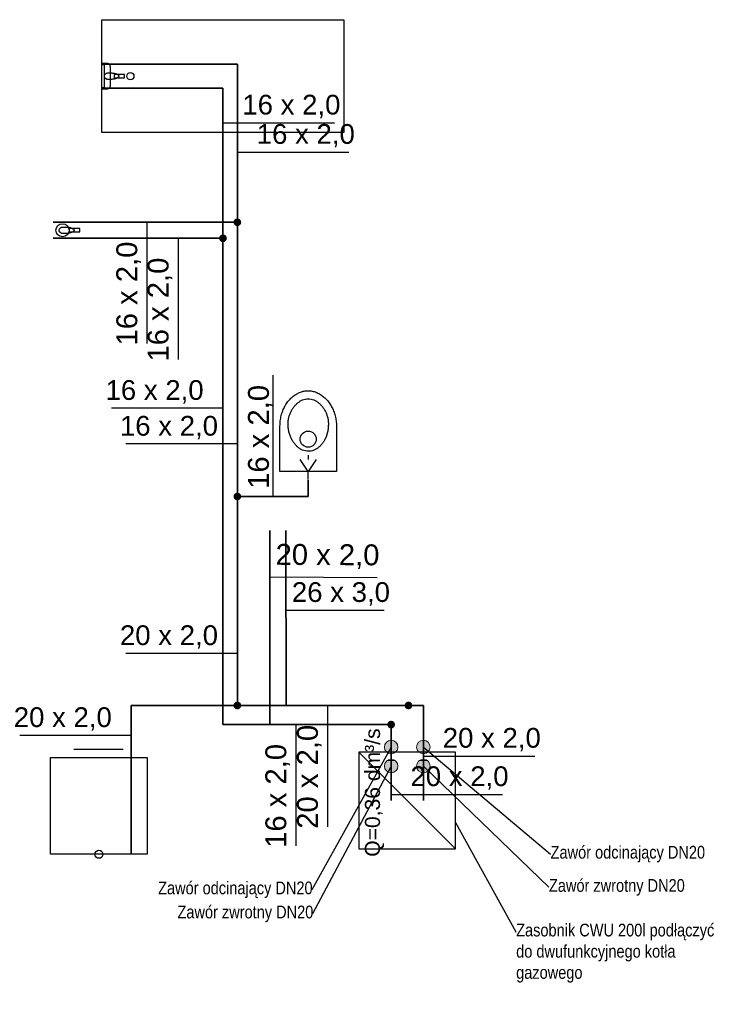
# Model space of a CAD drawing. Extents: x -69357 to 44456, y -75057 to 4617.
# Tile 1 of 23: x -69357 to -68924, y -75057 to -74447. Entities that reach past the tile are written whole.
import ezdxf
from ezdxf import colors
from ezdxf.entities.mleader import LeaderData, LeaderLine
from ezdxf.lldxf.tags import DXFTag
from ezdxf.math import Vec2, Vec3

# ---------------------------------------------------------------- set-up
doc = ezdxf.new("R2010")
doc.units = 0
for name, color, linetype, lineweight in [('IS_Ciepła_woda', 1, 'DASHDOT', 35), ('IS_opisy', 7, 'Continuous', 15), ('IS_Zimna_woda', 5, 'SOLID', 35), ('zawory odcinające', 250, 'Continuous', 20)]:
    doc.layers.add(name, color=color, linetype=linetype, lineweight=lineweight)
for name, color, linetype in [('IS_Inne_Urzadzenia_kanalizacja', 18, 'SOLID'), ('IS_Inne_Urzadzenia_Wodociag', 18, 'SOLID'), ('IS_Odbiorniki', 18, 'SOLID'), ('IS_Opisy_działek_Wodociag', 18, 'SOLID'), ('IS_Text_Odbiornikow_Wodociag', 7, 'Continuous')]:
    doc.layers.add(name, color=color, linetype=linetype)
doc.styles.add('Opisowy', font='arial.ttf')
doc.styles.get("Standard").update_dxf_attribs({"font": 'arial.ttf'})
tags = doc.linetypes.add('DASHDOT', pattern=[20, 10, -5, 0, -5]).pattern_tags.tags
tags[10:11] = [DXFTag(74, 4), DXFTag(75, 0), DXFTag(340, '0'), DXFTag(46, 0.0), DXFTag(50, 0.0), DXFTag(44, 0.0), DXFTag(45, 0.0)]
tags[8:9] = [DXFTag(74, 4), DXFTag(75, 0), DXFTag(340, '0'), DXFTag(46, 0.0), DXFTag(50, 0.0), DXFTag(44, 0.0), DXFTag(45, 0.0)]
tags[6:7] = [DXFTag(74, 4), DXFTag(75, 0), DXFTag(340, '0'), DXFTag(46, 0.0), DXFTag(50, 0.0), DXFTag(44, 0.0), DXFTag(45, 0.0)]
tags[4:5] = [DXFTag(74, 4), DXFTag(75, 0), DXFTag(340, '0'), DXFTag(46, 0.0), DXFTag(50, 0.0), DXFTag(44, 0.0), DXFTag(45, 0.0)]
tags = doc.linetypes.add('SOLID', pattern=[10, 10, 0]).pattern_tags.tags
tags[6:7] = [DXFTag(74, 4), DXFTag(75, 0), DXFTag(340, '0'), DXFTag(46, 0.0), DXFTag(50, 0.0), DXFTag(44, 0.0), DXFTag(45, 0.0)]
tags[4:5] = [DXFTag(74, 4), DXFTag(75, 0), DXFTag(340, '0'), DXFTag(46, 0.0), DXFTag(50, 0.0), DXFTag(44, 0.0), DXFTag(45, 0.0)]

# ---------------------------------------------------------------- blocks, each defined once
blk = doc.blocks.new('_None')

msp = doc.modelspace()

# ---------------------------------------------------------------- hatches: boundary and pattern name
at = {"layer": 'IS_Opisy_działek_Wodociag'}
h = msp.add_hatch(color=5, dxfattribs=at)
edge = h.paths.add_edge_path()
edge.add_arc((-69221.72, -74572.5), 2.4, 90, 450)
h = msp.add_hatch(color=1, dxfattribs=at)
edge = h.paths.add_edge_path()
edge.add_arc((-69230.64, -74582.44), 2.4, 90, 450)
h = msp.add_hatch(color=5, dxfattribs=at)
edge = h.paths.add_edge_path()
edge.add_arc((-69221.72, -74742.47), 2.4, 90, 450)
h = msp.add_hatch(color=5, dxfattribs=at)
edge = h.paths.add_edge_path()
edge.add_arc((-69221.72, -74871.98), 2.4, 90, 450)
h = msp.add_hatch(color=1, dxfattribs=at)
edge = h.paths.add_edge_path()
edge.add_arc((-69126.38, -74883.82), 2.4, 90, 450)
at = {"layer": 'IS_Text_Odbiornikow_Wodociag'}
h = msp.add_hatch(color=5, dxfattribs=at)
edge = h.paths.add_edge_path()
edge.add_arc((-69115.62, -74871.98), 2.4, 90, 450)
at = {"layer": 'zawory odcinające'}
h = msp.add_hatch(color=256, dxfattribs=at)
h.dxf.hatch_style = 1
h.paths.add_polyline_path([(-69130.56, -74897.75, 0.414214), (-69126.38, -74901.93, 0.414214), (-69122.2, -74897.75)])
h.paths.add_polyline_path([(-69130.56, -74897.75), (-69122.2, -74897.75, 0.414214), (-69126.38, -74893.57, 0.414214)])
h = msp.add_hatch(color=256, dxfattribs=at)
h.dxf.hatch_style = 1
h.paths.add_polyline_path([(-69110.56, -74897.75, 0.414214), (-69106.38, -74901.93, 0.414214), (-69102.2, -74897.75)])
h.paths.add_polyline_path([(-69110.56, -74897.75), (-69102.2, -74897.75, 0.414214), (-69106.38, -74893.57, 0.414214)])
h = msp.add_hatch(color=256, dxfattribs=at)
h.dxf.hatch_style = 1
h.paths.add_polyline_path([(-69130.56, -74909.54, 0.414214), (-69126.38, -74913.72, 0.414214), (-69122.2, -74909.54)])
h.paths.add_polyline_path([(-69130.56, -74909.54), (-69122.2, -74909.54, 0.414214), (-69126.38, -74905.36, 0.414214)])
h = msp.add_hatch(color=256, dxfattribs=at)
h.dxf.hatch_style = 1
h.paths.add_polyline_path([(-69110.56, -74909.54, 0.414214), (-69106.38, -74913.72, 0.414214), (-69102.2, -74909.54)])
h.paths.add_polyline_path([(-69110.56, -74909.54), (-69102.2, -74909.54, 0.414214), (-69106.38, -74905.36, 0.414214)])

# ---------------------------------------------------------------- linework, layer by layer
at = {"layer": 'IS_Ciepła_woda'}
for p, q in [((-69230.64, -74489.48), (-69305.7, -74489.48)), ((-69230.64, -74582.44), (-69230.64, -74489.48)), ((-69230.64, -74582.44), (-69335.85, -74582.44)), ((-69230.64, -74582.44), (-69230.64, -74883.82)), ((-69201.66, -74763.59), (-69201.66, -74883.82)), ((-69230.64, -74883.82), (-69126.38, -74883.82)), ((-69126.38, -74883.82), (-69126.38, -74930.86))]:
    msp.add_line(p, q, dxfattribs=at)
at = {"layer": 'IS_Inne_Urzadzenia_kanalizacja'}
msp.add_ellipse((-69307.56, -74964.2), major_axis=(2.5, 0), ratio=1, dxfattribs=at)
at = {"layer": 'IS_Inne_Urzadzenia_Wodociag'}
for p, q in [((-69086.38, -74900.86), (-69146.38, -74900.86)), ((-69146.38, -74900.86), (-69146.38, -74960.86)), ((-69086.38, -74960.86), (-69146.38, -74900.86)), ((-69086.38, -74960.86), (-69086.38, -74900.86)), ((-69146.38, -74960.86), (-69086.38, -74960.86)), ((-69086.38, -74960.86), (-69086.38, -74960.86))]:
    msp.add_line(p, q, dxfattribs=at)
at = {"layer": 'IS_Odbiorniki'}
for p, q in [((-69305.7, -74446.98), (-69155.7, -74446.98)), ((-69305.7, -74516.98), (-69305.7, -74446.98)), ((-69305.7, -74446.98), (-69305.7, -74446.98)), ((-69155.7, -74446.98), (-69155.7, -74516.98)), ((-69305.7, -74474.98), (-69305.7, -74473.98)), ((-69305.7, -74473.98), (-69304.2, -74473.98)), ((-69304.2, -74474.98), (-69305.7, -74474.98)), ((-69304.2, -74473.98), (-69304.2, -74474.98)), ((-69304.2, -74474.98), (-69304.2, -74474.98)), ((-69291.7, -74480.98), (-69298.2, -74480.98)), ((-69298.2, -74480.98), (-69298.2, -74482.98)), ((-69298.2, -74482.98), (-69291.7, -74482.98)), ((-69291.7, -74482.98), (-69291.7, -74480.98)), ((-69291.7, -74482.98), (-69291.7, -74482.98)), ((-69305.7, -74489.98), (-69305.7, -74488.98)), ((-69305.7, -74488.98), (-69304.2, -74488.98)), ((-69304.2, -74489.98), (-69305.7, -74489.98)), ((-69304.2, -74488.98), (-69304.2, -74489.98)), ((-69304.2, -74489.98), (-69304.2, -74489.98)), ((-69155.7, -74516.98), (-69305.7, -74516.98)), ((-69319.33, -74576.45), (-69326.04, -74576.45)), ((-69326.04, -74576.45), (-69326.04, -74578.44)), ((-69319.33, -74578.44), (-69319.33, -74576.45)), ((-69326.04, -74578.44), (-69319.33, -74578.44)), ((-69319.33, -74578.44), (-69319.33, -74578.44)), ((-69177.79, -74716.95), (-69177.79, -74719.45)), ((-69177.79, -74726.95), (-69182.79, -74719.45)), ((-69172.79, -74719.45), (-69177.79, -74726.95)), ((-69177.79, -74731.95), (-69177.79, -74726.95)), ((-69292.56, -74899.2), (-69323.06, -74899.2)), ((-69337.56, -74964.2), (-69337.56, -74904.2)), ((-69337.56, -74904.2), (-69277.56, -74904.2)), ((-69277.56, -74904.2), (-69277.56, -74964.2)), ((-69277.56, -74964.2), (-69337.56, -74964.2)), ((-69277.56, -74964.2), (-69277.56, -74964.2))]:
    msp.add_line(p, q, dxfattribs=at)
for centre, major_axis in [((-69288.05, -74481.98), (2.2, 0)), ((-69330.17, -74577.47), (4.08, 0)), ((-69177.79, -74706.95), (5.01, 0))]:
    msp.add_ellipse(centre, major_axis=major_axis, ratio=1, dxfattribs=at)
for points, knots in [([(-69304.2, -74489.98), (-69304.2, -74489.62), (-69304.2, -74488.82), (-69304.2, -74487.53), (-69304.2, -74486.07), (-69304.2, -74484.49), (-69304.2, -74482.82), (-69304.2, -74481.14), (-69304.2, -74479.48), (-69304.2, -74477.89), (-69304.2, -74476.43), (-69304.2, -74475.14), (-69304.2, -74474.34), (-69304.2, -74473.98)], [0, 0, 0, 0, 1.082645, 2.38843, 3.867769, 5.471074, 7.14876, 8.85124, 10.528926, 12.132231, 13.61157, 14.917355, 16, 16, 16, 16]), ([(-69304.2, -74473.98), (-69304.2, -74473.98), (-69304.18, -74473.98), (-69304.14, -74473.98), (-69304.08, -74473.98), (-69303.99, -74473.98), (-69303.88, -74473.98), (-69303.75, -74473.98), (-69303.58, -74473.98), (-69303.4, -74473.98), (-69303.19, -74473.98), (-69302.95, -74473.98), (-69302.79, -74473.98), (-69302.7, -74473.98)], [0, 0, 0, 0, 0.012397, 0.049587, 0.11157, 0.198347, 0.309917, 0.446281, 0.607438, 0.793388, 1.004132, 1.239669, 1.5, 1.5, 1.5, 1.5]), ([(-69304.2, -74481.98), (-69304.2, -74481.89), (-69304.18, -74481.71), (-69304.11, -74481.44), (-69304, -74481.18), (-69303.86, -74480.93), (-69303.68, -74480.71), (-69303.47, -74480.5), (-69303.25, -74480.33), (-69303, -74480.18), (-69302.74, -74480.07), (-69302.47, -74480), (-69302.29, -74479.98), (-69302.2, -74479.98)], [0, 0, 0, 0, 0.273037, 0.549292, 0.830058, 1.115075, 1.403036, 1.692041, 1.980001, 2.265018, 2.545785, 2.82204, 3.095076, 3.095076, 3.095076, 3.095076]), ([(-69302.7, -74473.98), (-69302.57, -74473.98), (-69302.33, -74473.99), (-69301.99, -74474.03), (-69301.69, -74474.09), (-69301.44, -74474.19), (-69301.22, -74474.33), (-69301.05, -74474.5), (-69300.91, -74474.72), (-69300.81, -74474.97), (-69300.74, -74475.27), (-69300.71, -74475.61), (-69300.7, -74475.85), (-69300.7, -74475.98)], [0, 0, 0, 0, 0.384885, 0.724568, 1.024891, 1.293879, 1.542296, 1.783488, 2.031905, 2.300893, 2.601217, 2.940899, 3.325784, 3.325784, 3.325784, 3.325784]), ([(-69302.2, -74479.98), (-69302.15, -74479.98), (-69302.06, -74479.98), (-69301.92, -74479.98), (-69301.78, -74479.98), (-69301.63, -74479.98), (-69301.47, -74479.98), (-69301.3, -74479.98), (-69301.11, -74479.98), (-69300.91, -74479.98), (-69300.69, -74479.98), (-69300.45, -74479.98), (-69300.29, -74479.98), (-69300.2, -74479.98)], [0, 0, 0, 0, 0.136739, 0.275733, 0.419234, 0.569497, 0.728775, 0.899324, 1.083396, 1.283246, 1.501127, 1.739294, 2, 2, 2, 2]), ([(-69300.7, -74475.98), (-69300.7, -74476.28), (-69300.7, -74476.91), (-69300.7, -74477.91), (-69300.7, -74479.01), (-69300.7, -74480.17), (-69300.7, -74481.37), (-69300.7, -74482.59), (-69300.7, -74483.79), (-69300.7, -74484.96), (-69300.7, -74486.05), (-69300.7, -74487.05), (-69300.7, -74487.69), (-69300.7, -74487.98)], [0, 0, 0, 0, 0.888054, 1.897821, 3.002254, 4.174305, 5.386927, 6.613073, 7.825695, 8.997746, 10.102179, 11.111946, 12, 12, 12, 12]), ([(-69300.2, -74479.98), (-69299.97, -74479.98), (-69299.52, -74480), (-69298.86, -74480.07), (-69298.21, -74480.18), (-69297.6, -74480.32), (-69297.04, -74480.5), (-69296.53, -74480.7), (-69296.08, -74480.92), (-69295.72, -74481.16), (-69295.44, -74481.42), (-69295.25, -74481.69), (-69295.2, -74481.89), (-69295.2, -74481.98)], [0, 0, 0, 0, 0.680365, 1.352598, 2.007974, 2.637404, 3.231713, 3.781963, 4.279934, 4.718988, 5.095816, 5.41425, 5.692788, 5.692788, 5.692788, 5.692788]), ([(-69302.2, -74483.98), (-69302.29, -74483.98), (-69302.47, -74483.96), (-69302.74, -74483.89), (-69303, -74483.78), (-69303.25, -74483.64), (-69303.47, -74483.46), (-69303.68, -74483.25), (-69303.86, -74483.03), (-69304, -74482.78), (-69304.11, -74482.52), (-69304.18, -74482.26), (-69304.2, -74482.07), (-69304.2, -74481.98)], [0, 0, 0, 0, 0.273037, 0.549292, 0.830058, 1.115075, 1.403036, 1.692041, 1.980001, 2.265018, 2.545785, 2.82204, 3.095076, 3.095076, 3.095076, 3.095076]), ([(-69300.2, -74483.98), (-69300.25, -74483.98), (-69300.35, -74483.98), (-69300.52, -74483.98), (-69300.7, -74483.98), (-69300.9, -74483.98), (-69301.1, -74483.98), (-69301.3, -74483.98), (-69301.5, -74483.98), (-69301.7, -74483.98), (-69301.88, -74483.98), (-69302.05, -74483.98), (-69302.15, -74483.98), (-69302.2, -74483.98)], [0, 0, 0, 0, 0.148009, 0.316304, 0.500376, 0.695718, 0.897821, 1.102179, 1.304282, 1.499624, 1.683696, 1.851991, 2, 2, 2, 2]), ([(-69295.2, -74481.98), (-69295.2, -74482.07), (-69295.25, -74482.27), (-69295.44, -74482.54), (-69295.72, -74482.8), (-69296.08, -74483.04), (-69296.53, -74483.27), (-69297.04, -74483.47), (-69297.6, -74483.64), (-69298.21, -74483.79), (-69298.86, -74483.9), (-69299.52, -74483.96), (-69299.97, -74483.98), (-69300.2, -74483.98)], [0, 0, 0, 0, 0.278538, 0.596972, 0.9738, 1.412854, 1.910826, 2.461075, 3.055384, 3.684814, 4.34019, 5.012423, 5.692788, 5.692788, 5.692788, 5.692788]), ([(-69302.7, -74489.98), (-69302.79, -74489.98), (-69302.95, -74489.98), (-69303.19, -74489.98), (-69303.4, -74489.98), (-69303.58, -74489.98), (-69303.75, -74489.98), (-69303.88, -74489.98), (-69303.99, -74489.98), (-69304.08, -74489.98), (-69304.14, -74489.98), (-69304.18, -74489.98), (-69304.2, -74489.98), (-69304.2, -74489.98)], [0, 0, 0, 0, 0.260331, 0.495868, 0.706612, 0.892562, 1.053719, 1.190083, 1.301653, 1.38843, 1.450413, 1.487603, 1.5, 1.5, 1.5, 1.5]), ([(-69300.7, -74487.98), (-69300.7, -74488.07), (-69300.71, -74488.25), (-69300.75, -74488.52), (-69300.82, -74488.78), (-69300.92, -74489.03), (-69301.05, -74489.26), (-69301.22, -74489.46), (-69301.44, -74489.64), (-69301.69, -74489.79), (-69301.99, -74489.9), (-69302.33, -74489.97), (-69302.57, -74489.98), (-69302.7, -74489.98)], [0, 0, 0, 0, 0.272276, 0.542692, 0.810227, 1.07504, 1.338798, 1.604973, 1.87895, 2.16785, 2.480019, 2.824368, 3.209791, 3.209791, 3.209791, 3.209791]), ([(-69332.24, -74577.45), (-69332.24, -74577.36), (-69332.22, -74577.17), (-69332.15, -74576.91), (-69332.03, -74576.65), (-69331.88, -74576.41), (-69331.7, -74576.18), (-69331.49, -74575.98), (-69331.25, -74575.8), (-69331, -74575.66), (-69330.73, -74575.55), (-69330.46, -74575.48), (-69330.27, -74575.46), (-69330.17, -74575.46)], [0, 0, 0, 0, 0.271425, 0.546649, 0.827367, 1.113556, 1.404027, 1.696914, 1.990094, 2.281571, 2.569879, 2.854507, 3.136391, 3.136391, 3.136391, 3.136391]), ([(-69330.17, -74579.43), (-69330.27, -74579.43), (-69330.46, -74579.42), (-69330.73, -74579.35), (-69331, -74579.24), (-69331.25, -74579.09), (-69331.49, -74578.92), (-69331.7, -74578.71), (-69331.88, -74578.49), (-69332.03, -74578.24), (-69332.15, -74577.99), (-69332.22, -74577.72), (-69332.24, -74577.54), (-69332.24, -74577.45)], [0, 0, 0, 0, 0.281885, 0.566513, 0.85482, 1.146298, 1.439477, 1.732365, 2.022836, 2.309024, 2.589742, 2.864967, 3.136391, 3.136391, 3.136391, 3.136391]), ([(-69330.17, -74575.46), (-69330.13, -74575.46), (-69330.03, -74575.46), (-69329.89, -74575.46), (-69329.74, -74575.46), (-69329.58, -74575.46), (-69329.42, -74575.46), (-69329.24, -74575.46), (-69329.05, -74575.46), (-69328.84, -74575.46), (-69328.62, -74575.46), (-69328.37, -74575.46), (-69328.2, -74575.46), (-69328.11, -74575.46)], [0, 0, 0, 0, 0.141211, 0.28475, 0.432944, 0.58812, 0.752608, 0.928734, 1.118825, 1.325211, 1.550217, 1.796173, 2.065404, 2.065404, 2.065404, 2.065404]), ([(-69328.11, -74575.46), (-69327.87, -74575.46), (-69327.41, -74575.48), (-69326.72, -74575.54), (-69326.06, -74575.65), (-69325.43, -74575.8), (-69324.84, -74575.97), (-69324.32, -74576.17), (-69323.86, -74576.39), (-69323.48, -74576.63), (-69323.19, -74576.89), (-69323, -74577.15), (-69322.94, -74577.35), (-69322.94, -74577.45)], [0, 0, 0, 0, 0.702582, 1.396527, 2.072634, 2.721358, 3.333079, 3.898418, 4.408712, 4.856877, 5.2392, 5.559355, 5.836677, 5.836677, 5.836677, 5.836677]), ([(-69322.94, -74577.45), (-69322.94, -74577.54), (-69323, -74577.74), (-69323.19, -74578.01), (-69323.48, -74578.26), (-69323.86, -74578.5), (-69324.32, -74578.72), (-69324.84, -74578.92), (-69325.43, -74579.1), (-69326.06, -74579.24), (-69326.72, -74579.35), (-69327.41, -74579.42), (-69327.87, -74579.43), (-69328.11, -74579.43)], [0, 0, 0, 0, 0.277322, 0.597477, 0.9798, 1.427965, 1.938259, 2.503598, 3.115319, 3.764043, 4.44015, 5.134095, 5.836677, 5.836677, 5.836677, 5.836677]), ([(-69328.11, -74579.43), (-69328.15, -74579.43), (-69328.25, -74579.43), (-69328.39, -74579.43), (-69328.54, -74579.43), (-69328.7, -74579.43), (-69328.86, -74579.43), (-69329.04, -74579.43), (-69329.23, -74579.43), (-69329.44, -74579.43), (-69329.67, -74579.43), (-69329.91, -74579.43), (-69330.08, -74579.43), (-69330.17, -74579.43)], [0, 0, 0, 0, 0.141211, 0.28475, 0.432944, 0.58812, 0.752608, 0.928734, 1.118825, 1.325211, 1.550217, 1.796173, 2.065404, 2.065404, 2.065404, 2.065404]), ([(-69195.29, -74698.95), (-69195.29, -74697.8), (-69195.16, -74695.56), (-69194.57, -74692.32), (-69193.63, -74689.33), (-69192.38, -74686.6), (-69190.85, -74684.17), (-69189.07, -74682.04), (-69187.09, -74680.25), (-69184.93, -74678.81), (-69182.64, -74677.76), (-69180.24, -74677.1), (-69178.61, -74676.95), (-69177.79, -74676.95)], [0, 0, 0, 0, 3.448607, 6.723853, 9.846743, 12.834356, 15.70064, 18.457582, 21.116743, 23.691147, 26.19745, 28.658257, 31.104254, 31.104254, 31.104254, 31.104254]), ([(-69177.79, -74676.95), (-69176.97, -74676.95), (-69175.33, -74677.11), (-69172.94, -74677.8), (-69170.64, -74678.9), (-69168.49, -74680.38), (-69166.51, -74682.21), (-69164.74, -74684.37), (-69163.21, -74686.82), (-69161.95, -74689.54), (-69161.01, -74692.49), (-69160.42, -74695.66), (-69160.29, -74697.84), (-69160.29, -74698.95)], [0, 0, 0, 0, 2.447033, 4.91566, 7.439138, 10.03873, 12.726732, 15.509667, 18.391215, 21.374736, 24.4654, 27.671942, 31.008057, 31.008057, 31.008057, 31.008057]), ([(-69190.29, -74697.45), (-69190.29, -74696.73), (-69190.19, -74695.29), (-69189.77, -74693.18), (-69189.11, -74691.15), (-69188.22, -74689.25), (-69187.13, -74687.5), (-69185.87, -74685.93), (-69184.46, -74684.57), (-69182.93, -74683.45), (-69181.29, -74682.61), (-69179.56, -74682.08), (-69178.38, -74681.95), (-69177.79, -74681.95)], [0, 0, 0, 0, 2.16899, 4.317725, 6.444376, 8.542237, 10.601755, 12.612602, 14.565919, 16.456912, 18.287975, 20.072352, 21.837822, 21.837822, 21.837822, 21.837822]), ([(-69177.79, -74681.95), (-69177.2, -74681.95), (-69176.02, -74682.08), (-69174.29, -74682.61), (-69172.65, -74683.45), (-69171.12, -74684.57), (-69169.71, -74685.93), (-69168.45, -74687.5), (-69167.36, -74689.25), (-69166.47, -74691.15), (-69165.81, -74693.18), (-69165.39, -74695.29), (-69165.29, -74696.73), (-69165.29, -74697.45)], [0, 0, 0, 0, 1.765469, 3.549847, 5.38091, 7.271903, 9.22522, 11.236067, 13.295584, 15.393445, 17.520097, 19.668832, 21.837822, 21.837822, 21.837822, 21.837822]), ([(-69195.29, -74726.95), (-69195.29, -74724.71), (-69195.29, -74720.68), (-69195.29, -74715.28), (-69195.29, -74711.09), (-69195.29, -74707.93), (-69195.29, -74705.61), (-69195.29, -74703.93), (-69195.29, -74702.73), (-69195.29, -74701.8), (-69195.29, -74700.96), (-69195.29, -74700.02), (-69195.29, -74699.34), (-69195.29, -74698.95)], [0, 0, 0, 0, 6.737791, 12.075883, 16.201352, 19.301277, 21.562735, 23.172802, 24.318557, 25.187077, 25.96544, 26.840721, 28, 28, 28, 28]), ([(-69177.79, -74714.45), (-69178.38, -74714.45), (-69179.57, -74714.33), (-69181.29, -74713.79), (-69182.93, -74712.92), (-69184.47, -74711.76), (-69185.88, -74710.33), (-69187.14, -74708.65), (-69188.23, -74706.75), (-69189.11, -74704.65), (-69189.78, -74702.38), (-69190.2, -74699.97), (-69190.29, -74698.3), (-69190.29, -74697.45)], [0, 0, 0, 0, 1.765585, 3.552282, 5.393148, 7.308851, 9.310391, 11.402137, 13.584538, 15.856368, 18.216537, 20.665584, 23.206893, 23.206893, 23.206893, 23.206893]), ([(-69165.29, -74697.45), (-69165.29, -74698.34), (-69165.38, -74700.06), (-69165.8, -74702.56), (-69166.46, -74704.86), (-69167.35, -74706.97), (-69168.44, -74708.85), (-69169.7, -74710.5), (-69171.11, -74711.89), (-69172.65, -74713), (-69174.29, -74713.83), (-69176.02, -74714.34), (-69177.2, -74714.45), (-69177.79, -74714.45)], [0, 0, 0, 0, 2.653831, 5.171757, 7.564384, 9.840362, 12.007145, 14.072009, 16.043366, 17.932381, 19.754842, 21.533085, 23.297545, 23.297545, 23.297545, 23.297545]), ([(-69160.29, -74698.95), (-69160.29, -74698.96), (-69160.29, -74699.02), (-69160.29, -74699.21), (-69160.29, -74699.65), (-69160.29, -74700.47), (-69160.29, -74701.79), (-69160.29, -74703.75), (-69160.29, -74706.46), (-69160.29, -74710.06), (-69160.29, -74714.67), (-69160.29, -74720.41), (-69160.29, -74724.63), (-69160.29, -74726.95)], [0, 0, 0, 0, 0.021037, 0.168295, 0.567994, 1.346356, 2.629602, 4.543952, 7.215627, 10.770849, 15.335838, 21.036814, 28, 28, 28, 28]), ([(-69160.29, -74726.95), (-69161.71, -74726.95), (-69164.35, -74726.95), (-69168.04, -74726.95), (-69171.24, -74726.95), (-69174.08, -74726.95), (-69176.7, -74726.95), (-69179.24, -74726.95), (-69181.84, -74726.95), (-69184.63, -74726.95), (-69187.75, -74726.95), (-69191.34, -74726.95), (-69193.91, -74726.95), (-69195.29, -74726.95)], [0, 0, 0, 0, 4.274981, 7.918858, 11.069121, 13.863261, 16.438768, 18.933133, 21.483847, 24.2284, 27.304282, 30.848986, 35, 35, 35, 35])]:
    msp.add_open_spline(points, degree=3, knots=knots, dxfattribs=at)
at = {"layer": 'IS_Opisy_działek_Wodociag'}
for p, q in [((-69230.64, -74510.9), (-69161.49, -74510.9)), ((-69221.72, -74529.06), (-69152.57, -74529.06)), ((-69277.8, -74572.5), (-69277.8, -74647.65)), ((-69258.4, -74582.44), (-69258.4, -74657.59)), ((-69199.76, -74667.32), (-69199.76, -74742.47)), ((-69230.64, -74687.76), (-69299.79, -74687.76)), ((-69221.72, -74709.93), (-69290.87, -74709.93)), ((-69201.66, -74792.23), (-69134.95, -74792.63)), ((-69191.6, -74812.98), (-69130.77, -74812.98)), ((-69221.72, -74839.7), (-69290.87, -74839.7)), ((-69165.8, -74871.98), (-69165.8, -74947.13)), ((-69185.4, -74883.82), (-69185.4, -74958.97)), ((-69287.56, -74890.5), (-69356.71, -74890.5)), ((-69106.38, -74903.3), (-69037.23, -74903.3)), ((-69126.38, -74927.1), (-69057.23, -74927.1))]:
    msp.add_line(p, q, dxfattribs=at)
at = {"layer": 'IS_Zimna_woda'}
for p, q in [((-69221.72, -74474.48), (-69305.7, -74474.48)), ((-69221.72, -74572.5), (-69221.72, -74474.48)), ((-69221.72, -74572.5), (-69335.85, -74572.5)), ((-69221.72, -74742.47), (-69221.72, -74572.5)), ((-69177.79, -74742.47), (-69177.79, -74732.45)), ((-69221.72, -74871.98), (-69221.72, -74742.47)), ((-69221.72, -74742.47), (-69177.79, -74742.47)), ((-69191.53, -74871.98), (-69191.66, -74763.59)), ((-69221.72, -74871.98), (-69287.56, -74871.98)), ((-69287.56, -74871.98), (-69287.56, -74964.2)), ((-69221.72, -74871.98), (-69115.62, -74871.98)), ((-69115.62, -74871.98), (-69106.38, -74871.98)), ((-69106.38, -74871.98), (-69106.38, -74930.86))]:
    msp.add_line(p, q, dxfattribs=at)
at = {"layer": 'zawory odcinające'}
for p, q in [((-69126.38, -74897.75), (-69126.38, -74906.04)), ((-69106.38, -74897.75), (-69106.38, -74906.04)), ((-69123.65, -74906.04), (-69129.11, -74906.04)), ((-69103.65, -74906.04), (-69109.11, -74906.04))]:
    msp.add_line(p, q, dxfattribs=at)
for centre in [(-69126.38, -74897.75), (-69106.38, -74897.75), (-69126.38, -74909.54), (-69106.38, -74909.54)]:
    msp.add_circle(centre, 4.18, dxfattribs=at)

# ---------------------------------------------------------------- texts
at = {"layer": 'IS_Opisy_działek_Wodociag', "char_height": 12.24}
for s, insert, attachment_point in [('\\fArial|b0|i0;16 x 2,0', (-69218.64, -74508.02), 7), ('\\fArial|b0|i0;16 x 2,0', (-69209.72, -74526.18), 7), ('\\fArial|b0|i0;16 x 2,0', (-69242.64, -74684.88), 9), ('\\fArial|b0|i0;16 x 2,0', (-69233.72, -74707.05), 9), ('\\fArial|b0|i0;26 x 3,0', (-69187.92, -74810.1), 7), ('\\fArial|b0|i0;20 x 2,0', (-69233.72, -74836.82), 9), ('\\fArial|b0|i0;20 x 2,0', (-69299.56, -74887.62), 9), ('\\fArial|b0|i0;20 x 2,0', (-69094.38, -74900.42), 7), ('\\fArial|b0|i0;20 x 2,0', (-69114.38, -74924.22), 7)]:
    msp.add_mtext(s, dxfattribs=dict(at, insert=insert, attachment_point=attachment_point))
at = {"layer": 'IS_Opisy_działek_Wodociag', "char_height": 12.96}
for s, insert, attachment_point, rotation in [('\\fArial|b0|i0;16 x 2,0', (-69281.4, -74584.5), 9, 90), ('\\fArial|b0|i0;16 x 2,0', (-69262, -74594.44), 9, 90), ('\\fArial|b0|i0;16 x 2,0', (-69199.76, -74673.34), 9, 90), ('\\fArial|b0|i0;20 x 2,0', (-69198.07, -74787.21), 7, 359.7), ('\\fArial|b0|i0;20 x 2,0', (-69169.4, -74883.98), 9, 90), ('\\fArial|b0|i0;16 x 2,0', (-69189, -74895.82), 9, 90)]:
    msp.add_mtext(s, dxfattribs=dict(at, insert=insert, attachment_point=attachment_point, rotation=rotation))
at = {"layer": 'IS_Text_Odbiornikow_Wodociag', "linetype": 'SOLID', "insert": (-69130.71, -74965.75), "char_height": 9.36, "attachment_point": 7, "rotation": 90}
msp.add_mtext('\\fArial|b0|i0;Q=0,36 dm³/s', dxfattribs=at)

# ---------------------------------------------------------------- leaders
at = {"layer": 'IS_opisy', "lineweight": 25}
ml = msp.add_multileader_mtext('Standard', dxfattribs=at)
ml.set_content('{\\fArial Narrow|b0|i0|c238|p34;Zawór odcinający DN20}', color=256, style='Opisowy')
ml.set_leader_properties()
ml.set_arrow_properties(name='NONE')
ml.build(insert=Vec2(0, 0))
ml.multileader.update_dxf_attribs({"dogleg_length": 0.1, "arrow_head_size": 0.615})
ctx = ml.context
ctx.base_point, ctx.char_height, ctx.arrow_head_size, ctx.landing_gap_size, ctx.plane_origin = Vec3(-69270.92, -74986.2), 7.8773, 0.615, 0.0615, Vec3(-68892.06, -75099.72)
notes = []
notes.append((ctx, [(1, (1, 1, 0), (-69175.55, -74986.2), (-1, 0), 0.1, [(0, [(-69126.38, -74897.75)], 0, [])])]))
ctx.mtext.insert, ctx.mtext.width, ctx.mtext.flow_direction = Vec3(-69270.86, -74981.1), 103.3678, 5
ml = msp.add_multileader_mtext('Standard', dxfattribs=at)
ml.set_content('{\\fArial Narrow|b0|i0|c238|p34;Zawór odcinający DN20}', color=256, style='Opisowy')
ml.set_leader_properties()
ml.set_arrow_properties(name='NONE')
ml.build(insert=Vec2(0, 0))
ml.multileader.update_dxf_attribs({"dogleg_length": 0.1, "arrow_head_size": 0.615})
ctx = ml.context
ctx.base_point, ctx.char_height, ctx.arrow_head_size, ctx.landing_gap_size, ctx.plane_origin = Vec3(-69027.54, -74964.08), 7.8773, 0.615, 0.0615, Vec3(-68872.06, -75099.72)
notes.append((ctx, [(0, (1, 1, 0), (-69027.64, -74964.08), (1, 0), 0.1, [(0, [(-69106.38, -74897.75)], 0, [])])]))
ctx.mtext.insert, ctx.mtext.width, ctx.mtext.flow_direction = Vec3(-69027.48, -74958.99), 103.3678, 5
ml = msp.add_multileader_mtext('Standard', dxfattribs=at)
ml.set_content('{\\fArial Narrow|b0|i0|c238|p34;Zawór zwrotny DN20}', color=256, style='Opisowy')
ml.set_leader_properties()
ml.set_arrow_properties(name='NONE')
ml.build(insert=Vec2(0, 0))
ml.multileader.update_dxf_attribs({"dogleg_length": 0.1, "arrow_head_size": 0.615})
ctx = ml.context
ctx.base_point, ctx.char_height, ctx.arrow_head_size, ctx.landing_gap_size, ctx.plane_origin = Vec3(-69258.92, -75001.13), 7.8773, 0.615, 0.0615, Vec3(-68872.06, -75099.72)
notes.append((ctx, [(1, (1, 1, 0), (-69175.1, -75001.13), (-1, 0), 0.1, [(0, [(-69126.38, -74909.54)], 0, [])])]))
ctx.mtext.insert, ctx.mtext.width, ctx.mtext.flow_direction = Vec3(-69258.86, -74996.03), 103.3678, 5
ml = msp.add_multileader_mtext('Standard', dxfattribs=at)
ml.set_content('{\\fArial Narrow|b0|i0|c238|p34;Zawór zwrotny DN20}', color=256, style='Opisowy')
ml.set_leader_properties()
ml.set_arrow_properties(name='NONE')
ml.build(insert=Vec2(0, 0))
ml.multileader.update_dxf_attribs({"dogleg_length": 0.1, "arrow_head_size": 0.615})
ctx = ml.context
ctx.base_point, ctx.char_height, ctx.arrow_head_size, ctx.landing_gap_size, ctx.plane_origin = Vec3(-69028.57, -74984.66), 7.8773, 0.615, 0.0615, Vec3(-68852.06, -75099.72)
notes.append((ctx, [(0, (1, 1, 0), (-69028.67, -74984.66), (1, 0), 0.1, [(0, [(-69106.38, -74909.54)], 0, [])])]))
ctx.mtext.insert, ctx.mtext.width, ctx.mtext.flow_direction = Vec3(-69028.51, -74979.57), 103.3678, 5
ml = msp.add_multileader_mtext('Standard', dxfattribs=at)
ml.set_content('{\\fArial Narrow|b0|i0|c238|p34;Zasobnik CWU 200l podłączyć do dwufunkcyjnego kotła gazowego}', color=256, style='Opisowy')
ml.set_leader_properties()
ml.set_arrow_properties(name='NONE')
ml.build(insert=Vec2(0, 0))
ml.multileader.update_dxf_attribs({"dogleg_length": 0.1, "arrow_head_size": 0.615})
ctx = ml.context
ctx.base_point, ctx.char_height, ctx.arrow_head_size, ctx.landing_gap_size, ctx.plane_origin = Vec3(-69048.91, -75012.31), 7.8773, 0.615, 0.0615, Vec3(-68852.06, -75035.81)
notes.append((ctx, [(0, (1, 1, 0), (-69049.01, -75012.31), (1, 0), 0.1, [(0, [(-69086.38, -74944.56)], 0, [])])]))
ctx.mtext.insert, ctx.mtext.width, ctx.mtext.flow_direction = Vec3(-69048.85, -75007.22), 124.1159, 5
for ctx, leaders in notes:
    for number, flags, end, landing, length, lines in leaders:
        leader = LeaderData()
        leader.index, (leader.has_last_leader_line, leader.has_dogleg_vector, leader.attachment_direction) = number, flags
        leader.last_leader_point, leader.dogleg_vector, leader.dogleg_length = Vec3(end), Vec3(landing), length
        for number, points, colour, breaks in lines:
            line = LeaderLine()
            line.index, line.vertices, line.color, line.breaks = number, Vec3.list(points), colors.encode_raw_color(colour), breaks
            leader.lines.append(line)
        ctx.leaders.append(leader)

doc.saveas('drawing.dxf')
